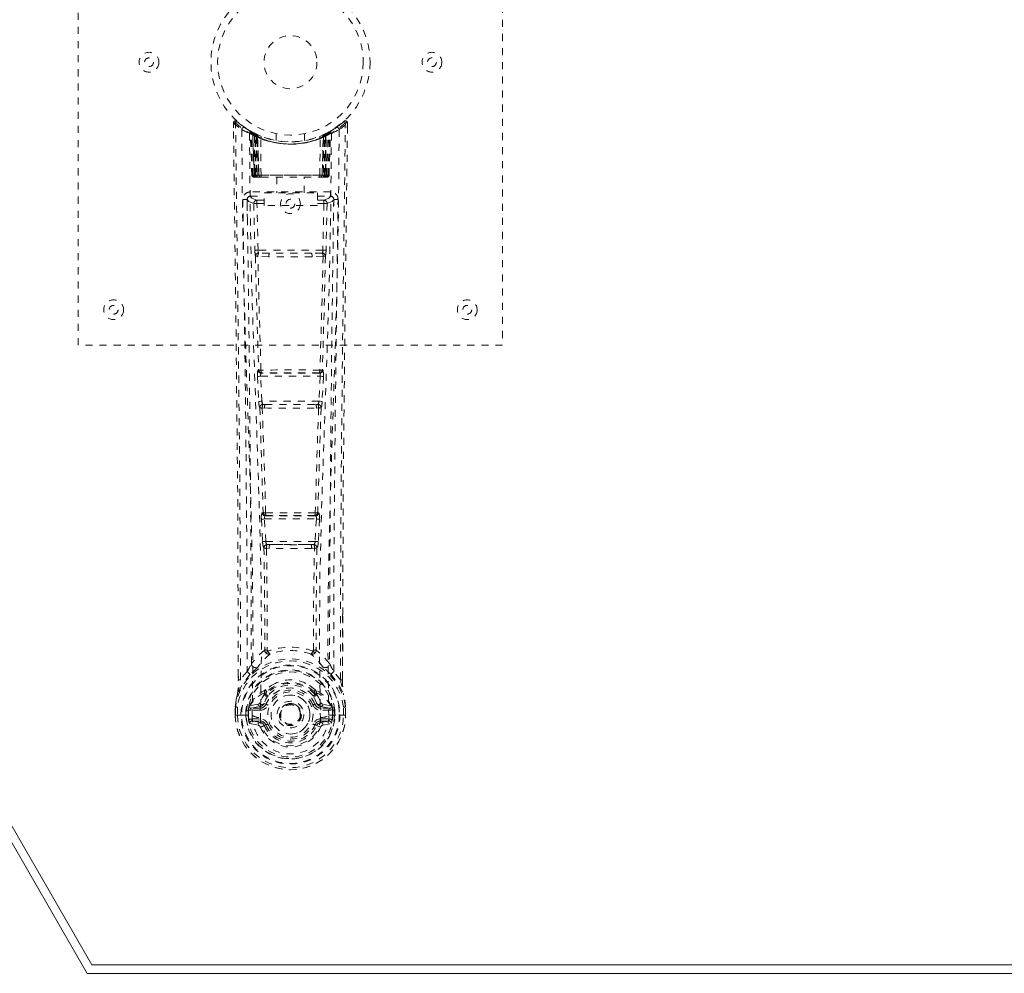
# Model space of a CAD drawing. Header units: inches. Extents: x 2.5 to 62, y 14.4 to 40.2.
# Tile 2 of 6: x 16.4 to 30.3, y 14.4 to 27.9. Entities that reach past the tile are written whole.
import ezdxf

# ---------------------------------------------------------------- set-up
doc = ezdxf.new("R2010")
doc.units = ezdxf.units.IN
doc.header["$MEASUREMENT"] = 0
doc.linetypes.add('SLD-Dashed', pattern=[0.075, 0.05, -0.025])
doc.linetypes.add('SLD-Solid', pattern=[0])

msp = doc.modelspace()

# ---------------------------------------------------------------- linework, layer by layer
at = {"color": 7, "linetype": 'SLD-Solid', "lineweight": 15}
for p, q in [((17.341, 14.416), (2.466, 40.181)), ((17.409, 14.535), (2.67, 40.063)), ((2.67, 40.063), (17.409, 14.535)), ((47.023, 14.535), (17.409, 14.535)), ((17.409, 14.535), (47.023, 14.535)), ((47.091, 14.416), (17.341, 14.416))]:
    msp.add_line(p, q, dxfattribs=at)
at = {"color": 7, "linetype": 'SLD-Dashed', "lineweight": 0}
for p, q in [((17.216, 23.299), (17.216, 31.299)), ((23.216, 31.299), (23.216, 23.299)), ((19.439, 26.44), (19.459, 26.462)), ((19.501, 26.427), (19.458, 26.461)), ((20.973, 26.461), (20.932, 26.427)), ((19.409, 26.44), (19.41, 26.373)), ((19.648, 26.325), (19.634, 26.333)), ((19.654, 26.32), (19.64, 26.328)), ((19.701, 26.296), (19.666, 26.314)), ((20.766, 26.314), (20.699, 26.28)), ((20.797, 26.333), (20.784, 26.325)), ((21.022, 26.44), (20.992, 26.44)), ((21.02, 26.376), (21.021, 26.44)), ((21.021, 26.373), (21.022, 26.44)), ((21.022, 26.373), (21.022, 26.44)), ((19.663, 26.3), (19.649, 26.308)), ((19.67, 25.702), (19.649, 26.308)), ((19.683, 25.702), (19.663, 26.3)), ((19.75, 26.254), (19.681, 26.289)), ((19.702, 25.702), (19.681, 26.289)), ((19.682, 26.293), (19.704, 25.699)), ((19.695, 26.299), (19.721, 26.285)), ((19.709, 26.259), (19.721, 26.285)), ((19.709, 26.259), (19.709, 25.702)), ((19.716, 26.256), (19.709, 26.259)), ((19.716, 26.256), (19.729, 26.282)), ((19.716, 25.702), (19.716, 26.256)), ((19.733, 26.28), (19.718, 26.287)), ((19.721, 26.285), (19.729, 26.282)), ((19.722, 26.253), (19.734, 26.279)), ((19.723, 25.702), (19.722, 26.253)), ((19.722, 26.253), (19.729, 26.25)), ((19.729, 26.25), (19.741, 26.276)), ((19.729, 26.25), (19.729, 25.702)), ((19.734, 26.279), (19.733, 26.28)), ((19.741, 26.244), (19.753, 26.271)), ((19.741, 26.244), (19.741, 25.702)), ((19.747, 26.241), (19.741, 26.244)), ((19.747, 26.241), (19.759, 26.268)), ((19.747, 25.702), (19.747, 26.241)), ((19.75, 26.254), (19.751, 26.253)), ((19.769, 25.702), (19.75, 26.254)), ((19.751, 26.253), (19.77, 25.702)), ((19.753, 26.271), (19.759, 26.268)), ((19.8, 25.702), (19.795, 26.224)), ((20.016, 26.288), (20.016, 26.191)), ((20.416, 26.191), (20.416, 26.288)), ((20.632, 25.702), (20.636, 26.224)), ((20.662, 25.702), (20.681, 26.253)), ((20.682, 26.254), (20.663, 25.702)), ((20.673, 26.268), (20.679, 26.271)), ((20.673, 26.268), (20.685, 26.241)), ((20.679, 26.271), (20.691, 26.244)), ((20.681, 26.253), (20.682, 26.254)), ((20.751, 26.289), (20.682, 26.254)), ((20.691, 26.244), (20.685, 26.241)), ((20.685, 26.241), (20.685, 25.702)), ((20.698, 26.279), (20.691, 26.276)), ((20.691, 26.276), (20.703, 26.25)), ((20.691, 25.702), (20.691, 26.244)), ((20.705, 26.283), (20.697, 26.279)), ((20.697, 26.279), (20.71, 26.253)), ((20.699, 26.28), (20.698, 26.279)), ((20.703, 26.282), (20.71, 26.285)), ((20.703, 26.282), (20.715, 26.256)), ((20.703, 26.25), (20.71, 26.253)), ((20.703, 25.702), (20.703, 26.25)), ((20.71, 26.253), (20.709, 25.702)), ((20.71, 26.285), (20.719, 26.29)), ((20.71, 26.285), (20.723, 26.259)), ((20.723, 26.259), (20.715, 26.256)), ((20.715, 26.256), (20.715, 25.702)), ((20.723, 25.702), (20.723, 26.259)), ((20.728, 25.699), (20.75, 26.293)), ((20.73, 25.702), (20.751, 26.289)), ((20.748, 25.702), (20.769, 26.3)), ((20.762, 25.702), (20.783, 26.308)), ((20.783, 26.308), (20.769, 26.3)), ((19.67, 25.702), (19.683, 25.702)), ((19.702, 25.702), (19.769, 25.702)), ((19.709, 25.702), (19.716, 25.702)), ((19.71, 25.674), (19.717, 25.674)), ((19.713, 25.674), (19.723, 25.674)), ((20.715, 25.702), (19.716, 25.702)), ((19.729, 25.702), (19.723, 25.702)), ((19.723, 25.674), (19.73, 25.674)), ((19.729, 25.702), (20.703, 25.702)), ((19.732, 25.674), (19.786, 25.674)), ((19.741, 25.702), (19.747, 25.702)), ((19.741, 25.674), (19.748, 25.674)), ((20.685, 25.702), (19.747, 25.702)), ((19.786, 25.674), (19.748, 25.674)), ((19.77, 25.702), (19.769, 25.702)), ((19.799, 25.674), (19.807, 25.674)), ((19.8, 25.702), (20.632, 25.702)), ((19.807, 25.674), (20.624, 25.674)), ((20.021, 25.674), (20.021, 25.451)), ((20.411, 25.451), (20.411, 25.674)), ((20.624, 25.674), (20.632, 25.674)), ((20.646, 25.674), (20.7, 25.674)), ((20.684, 25.674), (20.646, 25.674)), ((20.663, 25.702), (20.662, 25.702)), ((20.663, 25.702), (20.73, 25.702)), ((20.684, 25.674), (20.69, 25.674)), ((20.685, 25.702), (20.691, 25.702)), ((20.702, 25.674), (20.709, 25.674)), ((20.709, 25.702), (20.703, 25.702)), ((20.709, 25.674), (20.718, 25.674)), ((20.715, 25.702), (20.723, 25.702)), ((20.715, 25.674), (20.722, 25.674)), ((20.748, 25.702), (20.762, 25.702)), ((19.605, 25.367), (19.603, 25.358)), ((19.604, 25.356), (19.607, 25.069)), ((19.648, 25.465), (19.648, 25.404)), ((20.784, 25.465), (19.648, 25.465)), ((19.648, 25.404), (19.846, 25.404)), ((19.742, 25.347), (19.742, 25.302)), ((19.846, 25.347), (19.742, 25.347)), ((19.846, 25.271), (19.846, 25.451)), ((19.846, 25.451), (20.596, 25.451)), ((20.596, 25.451), (20.596, 25.271)), ((20.596, 25.404), (20.784, 25.404)), ((20.69, 25.347), (20.596, 25.347)), ((20.69, 25.347), (20.69, 25.302)), ((20.784, 25.404), (20.784, 25.465)), ((20.825, 25.069), (20.828, 25.356)), ((20.829, 25.358), (20.827, 25.367)), ((19.697, 25.301), (19.713, 24.64)), ((19.757, 24.641), (19.742, 25.302)), ((19.846, 25.302), (19.742, 25.302)), ((20.596, 25.271), (19.846, 25.271)), ((20.69, 25.302), (20.596, 25.302)), ((20.69, 25.302), (20.674, 24.641)), ((20.735, 25.301), (20.719, 24.64)), ((19.911, 24.549), (19.755, 24.556)), ((20.674, 24.641), (19.757, 24.641)), ((19.918, 24.598), (19.765, 24.6)), ((20.514, 24.598), (19.918, 24.598)), ((20.666, 24.6), (20.514, 24.598)), ((20.677, 24.556), (20.521, 24.549)), ((23.216, 23.299), (17.216, 23.299)), ((19.751, 22.856), (19.768, 22.504)), ((19.765, 22.949), (19.757, 22.946)), ((19.795, 22.858), (20.636, 22.858)), ((19.812, 22.506), (19.795, 22.858)), ((19.802, 22.903), (19.81, 22.907)), ((20.63, 22.903), (19.802, 22.903)), ((20.636, 22.858), (20.619, 22.506)), ((20.622, 22.907), (20.63, 22.903)), ((20.681, 22.856), (20.664, 22.504)), ((20.675, 22.946), (20.667, 22.949)), ((20.619, 22.506), (19.812, 22.506)), ((19.859, 22.461), (19.827, 22.461)), ((19.859, 22.461), (20.573, 22.461)), ((20.573, 22.461), (20.604, 22.461)), ((19.818, 22.41), (19.85, 22.409)), ((20.582, 22.409), (20.614, 22.41)), ((19.829, 20.933), (19.815, 20.928)), ((19.859, 20.886), (19.873, 20.89)), ((20.573, 20.886), (19.859, 20.886)), ((20.558, 20.89), (20.573, 20.886)), ((20.603, 20.933), (20.617, 20.928)), ((19.806, 20.838), (19.822, 20.521)), ((19.85, 20.841), (20.582, 20.841)), ((19.866, 20.523), (19.85, 20.841)), ((20.582, 20.841), (20.565, 20.523)), ((20.626, 20.838), (20.61, 20.521)), ((20.565, 20.523), (19.866, 20.523)), ((19.924, 20.478), (19.885, 20.479)), ((19.924, 20.478), (20.508, 20.478)), ((20.547, 20.479), (20.508, 20.478)), ((19.877, 20.426), (19.917, 20.425)), ((20.515, 20.425), (20.555, 20.426)), ((20.952, 19.491), (20.952, 18.567)), ((20.953, 18.566), (20.956, 19.49)), ((19.888, 18.985), (19.888, 18.985)), ((20.543, 18.985), (20.543, 18.985)), ((19.604, 18.683), (19.508, 18.568)), ((20.923, 18.568), (20.827, 18.683)), ((19.479, 18.566), (19.478, 18.619)), ((19.48, 18.62), (19.48, 18.567)), ((19.848, 18.381), (19.847, 18.362)), ((19.855, 18.41), (19.867, 18.427)), ((20.565, 18.427), (20.577, 18.41)), ((20.584, 18.381), (20.584, 18.362)), ((19.871, 18.375), (19.871, 18.357)), ((20.561, 18.357), (20.56, 18.375)), ((19.436, 18.185), (19.436, 18.181)), ((19.436, 18.065), (19.436, 18.181)), ((19.437, 18.181), (19.437, 18.064)), ((19.466, 18.181), (19.466, 18.067)), ((19.617, 18.137), (19.587, 18.139)), ((19.587, 18.139), (19.587, 18.139)), ((19.587, 18.067), (19.587, 18.139)), ((19.617, 18.138), (19.623, 18.157)), ((19.617, 18.137), (19.617, 18.068)), ((19.623, 18.157), (19.622, 18.146)), ((19.622, 18.146), (19.623, 18.068)), ((19.633, 18.188), (19.629, 18.183)), ((19.633, 18.188), (19.643, 18.199)), ((19.758, 18.22), (19.643, 18.199)), ((19.643, 18.199), (19.643, 18.199)), ((19.643, 18.199), (19.643, 18.199)), ((19.657, 18.166), (19.787, 18.19)), ((19.657, 18.166), (19.657, 18.136)), ((19.787, 18.166), (19.657, 18.166)), ((19.787, 18.136), (19.657, 18.136)), ((19.787, 18.19), (19.787, 18.166)), ((19.787, 18.136), (19.787, 18.166)), ((19.842, 18.231), (19.869, 18.22)), ((20.563, 18.22), (20.59, 18.231)), ((20.645, 18.19), (20.775, 18.166)), ((20.645, 18.19), (20.645, 18.166)), ((20.775, 18.166), (20.645, 18.166)), ((20.645, 18.136), (20.645, 18.166)), ((20.775, 18.136), (20.645, 18.136)), ((20.788, 18.199), (20.674, 18.22)), ((20.775, 18.136), (20.775, 18.166)), ((20.788, 18.199), (20.799, 18.188)), ((20.799, 18.188), (20.799, 18.188)), ((20.799, 18.188), (20.799, 18.188)), ((20.803, 18.183), (20.799, 18.188)), ((20.809, 18.157), (20.809, 18.146)), ((20.814, 18.138), (20.809, 18.157)), ((20.809, 18.146), (20.809, 18.068)), ((20.844, 18.139), (20.815, 18.137)), ((20.815, 18.068), (20.815, 18.137)), ((20.844, 18.139), (20.844, 18.068)), ((20.844, 18.139), (20.844, 18.139)), ((20.966, 18.067), (20.966, 18.181)), ((20.994, 18.064), (20.994, 18.181)), ((20.996, 18.181), (20.995, 18.185)), ((20.995, 18.065), (20.996, 18.181)), ((19.436, 18.065), (19.44, 18.065)), ((19.44, 18.065), (19.493, 18.065)), ((19.493, 18.065), (19.516, 18.066)), ((19.516, 18.066), (19.675, 18.066)), ((19.587, 18.067), (19.587, 18.067)), ((19.623, 18.068), (19.617, 18.068)), ((19.671, 18.014), (19.671, 17.984)), ((19.671, 18.014), (19.787, 18.014)), ((19.787, 17.963), (19.671, 17.984)), ((19.671, 17.984), (19.787, 17.984)), ((19.787, 18.014), (19.787, 17.984)), ((19.787, 17.963), (19.787, 17.984)), ((19.792, 18.028), (19.792, 18.03)), ((20.059, 18.075), (20.06, 18.09)), ((20.06, 18.066), (20.059, 18.075)), ((20.639, 18.03), (20.639, 18.028)), ((20.645, 18.014), (20.645, 17.984)), ((20.645, 18.014), (20.761, 18.014)), ((20.761, 17.984), (20.645, 17.963)), ((20.645, 17.963), (20.645, 17.984)), ((20.645, 17.984), (20.761, 17.984)), ((20.757, 18.066), (20.915, 18.066)), ((20.761, 17.984), (20.761, 18.014)), ((20.809, 18.068), (20.815, 18.068)), ((20.915, 18.066), (20.938, 18.065)), ((20.938, 18.065), (20.991, 18.065)), ((20.991, 18.065), (20.995, 18.065)), ((19.64, 17.947), (19.759, 17.924)), ((19.847, 17.92), (19.843, 17.927)), ((19.869, 17.929), (19.847, 17.92)), ((20.585, 17.92), (20.563, 17.929)), ((20.585, 17.92), (20.639, 17.897)), ((20.673, 17.924), (20.791, 17.947))]:
    msp.add_line(p, q, dxfattribs=at)
at = {"color": 7, "linetype": 'SLD-Dashed', "lineweight": 0, "flags": 128}
for points in [[(19.458, 26.46), (19.451, 26.464), (19.443, 26.466), (19.434, 26.467), (19.426, 26.465), (19.42, 26.462), (19.414, 26.457), (19.411, 26.45), (19.41, 26.442)], [(20.972, 26.462), (20.94, 26.434), (20.932, 26.428)], [(21.019, 26.44), (21.018, 26.447), (21.014, 26.455), (21.009, 26.462), (21.003, 26.466), (20.996, 26.469), (20.988, 26.47), (20.981, 26.468), (20.974, 26.464)], [(19.478, 18.619), (19.47, 21.189), (19.443, 23.814), (19.409, 26.44)], [(19.409, 26.44), (19.41, 26.439), (19.412, 26.44), (19.418, 26.44), (19.428, 26.44), (19.434, 26.44), (19.439, 26.44)], [(19.508, 18.568), (19.507, 20.031), (19.498, 21.505), (19.483, 22.952), (19.48, 23.2), (19.477, 23.458), (19.475, 23.673), (19.472, 23.902), (19.469, 24.152), (19.465, 24.423), (19.462, 24.641), (19.459, 24.904), (19.455, 25.228), (19.452, 25.438), (19.449, 25.696), (19.445, 25.959), (19.442, 26.207), (19.439, 26.44)], [(19.528, 26.346), (19.536, 25.299), (19.555, 24.254), (19.584, 23.212), (19.619, 22.174), (19.654, 21.14), (19.679, 20.111), (19.687, 19.086), (19.675, 18.066)], [(19.643, 26.325), (19.649, 26.314), (19.654, 26.3)], [(20.904, 26.346), (20.896, 25.299), (20.877, 24.254), (20.847, 23.212), (20.812, 22.174), (20.778, 21.14), (20.753, 20.111), (20.744, 19.086), (20.757, 18.066)], [(20.923, 18.568), (20.925, 20.033), (20.934, 21.505), (20.949, 22.952), (20.951, 23.173), (20.954, 23.403), (20.956, 23.606), (20.959, 23.805), (20.961, 24.021), (20.963, 24.171), (20.965, 24.328), (20.967, 24.484), (20.969, 24.601), (20.971, 24.741), (20.973, 24.904), (20.977, 25.236), (20.98, 25.44), (20.983, 25.695), (20.986, 25.956), (20.989, 26.205), (20.992, 26.44)], [(20.956, 19.49), (20.961, 21.189), (20.989, 23.814), (21.022, 26.373)], [(19.637, 26.291), (19.646, 25.246), (19.667, 24.203), (19.699, 23.163), (19.737, 22.127), (19.773, 21.096), (19.799, 20.07), (19.807, 19.048), (19.792, 18.031)], [(19.68, 26.297), (19.681, 26.291), (19.681, 26.289)], [(20.795, 26.291), (20.786, 25.246), (20.765, 24.203), (20.733, 23.164), (20.695, 22.128), (20.659, 21.097), (20.633, 20.07), (20.625, 19.048), (20.639, 18.031)], [(19.709, 25.702), (19.694, 25.702), (19.681, 25.702), (19.673, 25.702), (19.67, 25.702)], [(19.683, 25.702), (19.687, 25.702), (19.695, 25.702), (19.708, 25.702), (19.723, 25.702)], [(19.702, 25.703), (19.703, 25.696), (19.703, 25.694)], [(19.741, 25.702), (19.733, 25.702), (19.725, 25.702), (19.718, 25.702), (19.712, 25.702), (19.707, 25.702), (19.704, 25.702), (19.702, 25.702), (19.702, 25.702)], [(19.731, 25.674), (19.731, 25.674), (19.733, 25.674)], [(19.77, 25.702), (19.773, 25.702), (19.779, 25.702), (19.789, 25.702), (19.8, 25.702)], [(20.632, 25.702), (20.643, 25.702), (20.652, 25.702), (20.659, 25.702), (20.662, 25.702)], [(20.73, 25.702), (20.73, 25.702), (20.728, 25.702), (20.725, 25.702), (20.72, 25.702), (20.714, 25.702), (20.707, 25.702), (20.699, 25.702), (20.691, 25.702)], [(20.709, 25.702), (20.724, 25.702), (20.736, 25.702), (20.745, 25.702), (20.748, 25.702)], [(20.762, 25.702), (20.759, 25.702), (20.751, 25.702), (20.738, 25.702), (20.723, 25.702)], [(19.543, 25.358), (19.545, 25.222), (19.547, 25.05), (19.55, 24.841), (19.553, 24.596), (19.557, 24.347), (19.559, 24.128), (19.561, 23.974), (19.563, 23.836), (19.565, 23.715), (19.567, 23.56), (19.569, 23.397), (19.571, 23.24), (19.581, 22.427), (19.589, 21.609), (19.597, 20.636), (19.603, 19.647), (19.604, 18.683)], [(19.603, 25.358), (19.628, 25.33), (19.697, 25.301)], [(19.742, 25.347), (19.672, 25.376), (19.648, 25.404)], [(20.784, 25.404), (20.759, 25.376), (20.69, 25.347)], [(20.735, 25.301), (20.804, 25.33), (20.829, 25.358)], [(20.827, 18.683), (20.828, 19.203), (20.829, 19.736), (20.832, 20.282), (20.835, 20.796), (20.84, 21.326), (20.845, 21.878), (20.85, 22.367), (20.853, 22.625), (20.857, 22.897), (20.86, 23.186), (20.864, 23.49), (20.868, 23.765), (20.871, 24.006), (20.873, 24.197), (20.876, 24.412), (20.879, 24.653), (20.882, 24.879), (20.885, 25.071), (20.887, 25.231), (20.889, 25.358)], [(19.742, 25.302), (19.726, 25.302), (19.712, 25.302), (19.702, 25.301), (19.697, 25.301)], [(20.735, 25.301), (20.73, 25.301), (20.72, 25.302), (20.706, 25.302), (20.69, 25.302)], [(19.757, 24.641), (19.742, 24.641), (19.728, 24.64), (19.717, 24.64), (19.713, 24.64)], [(19.721, 24.558), (19.741, 23.753), (19.765, 22.949)], [(19.799, 22.946), (19.775, 23.75), (19.755, 24.556)], [(20.521, 24.549), (20.216, 24.549), (19.911, 24.549)], [(20.514, 24.598), (20.216, 24.598), (19.918, 24.598)], [(20.677, 24.556), (20.657, 23.75), (20.632, 22.946)], [(20.711, 24.558), (20.691, 23.753), (20.667, 22.949)], [(20.719, 24.64), (20.714, 24.64), (20.704, 24.64), (20.69, 24.641), (20.674, 24.641)], [(19.795, 22.858), (19.78, 22.858), (19.766, 22.857), (19.755, 22.857), (19.751, 22.856)], [(20.681, 22.856), (20.676, 22.857), (20.666, 22.857), (20.652, 22.858), (20.636, 22.858)], [(19.812, 22.506), (19.797, 22.505), (19.783, 22.504), (19.772, 22.504), (19.768, 22.504)], [(19.768, 22.504), (19.77, 22.472), (19.77, 22.469)], [(19.783, 22.414), (19.807, 21.672), (19.829, 20.933)], [(20.649, 22.414), (20.624, 21.672), (20.603, 20.933)], [(20.664, 22.504), (20.659, 22.504), (20.649, 22.504), (20.635, 22.505), (20.619, 22.506)], [(20.664, 22.504), (20.662, 22.472), (20.661, 22.469)], [(19.865, 20.927), (19.843, 21.667), (19.818, 22.41)], [(20.614, 22.41), (20.589, 21.667), (20.567, 20.927)], [(19.85, 20.841), (19.849, 20.849), (19.849, 20.858), (19.85, 20.865), (19.851, 20.872), (19.854, 20.882), (19.859, 20.886)], [(20.573, 20.886), (20.577, 20.882), (20.581, 20.872), (20.582, 20.865), (20.582, 20.858), (20.582, 20.849), (20.582, 20.841)], [(19.85, 20.841), (19.835, 20.84), (19.821, 20.839), (19.811, 20.839), (19.806, 20.838)], [(20.626, 20.838), (20.621, 20.839), (20.611, 20.839), (20.597, 20.84), (20.582, 20.841)], [(19.866, 20.523), (19.851, 20.523), (19.837, 20.522), (19.827, 20.521), (19.822, 20.521)], [(20.508, 20.478), (20.216, 20.477), (19.924, 20.478)], [(20.547, 20.479), (20.548, 20.479), (20.55, 20.48), (20.553, 20.484), (20.558, 20.493), (20.563, 20.507), (20.565, 20.523)], [(20.61, 20.521), (20.605, 20.521), (20.594, 20.522), (20.58, 20.523), (20.565, 20.523)], [(19.841, 20.432), (19.851, 19.711), (19.853, 18.993)], [(19.877, 20.426), (19.887, 19.704), (19.888, 18.985)], [(20.515, 20.425), (20.216, 20.423), (19.917, 20.425)], [(20.543, 18.985), (20.544, 19.704), (20.555, 20.426)], [(20.591, 20.432), (20.58, 19.711), (20.579, 18.993)], [(19.85, 18.985), (19.75, 18.897), (19.664, 18.796)], [(19.85, 18.985), (19.852, 18.974), (19.857, 18.966), (19.863, 18.959), (19.87, 18.956), (19.879, 18.956), (19.886, 18.959), (19.893, 18.965), (19.898, 18.974)], [(20.533, 18.974), (20.538, 18.965), (20.545, 18.959), (20.553, 18.956), (20.561, 18.956), (20.569, 18.959), (20.575, 18.966), (20.579, 18.974), (20.581, 18.985)], [(20.768, 18.796), (20.682, 18.897), (20.581, 18.985)], [(19.757, 18.747), (19.751, 18.741), (19.742, 18.732)], [(20.69, 18.732), (20.681, 18.741), (20.675, 18.747)], [(19.647, 18.644), (19.546, 18.52), (19.467, 18.366)], [(19.508, 18.568), (19.502, 18.568), (19.496, 18.567), (19.49, 18.567), (19.485, 18.567), (19.482, 18.567), (19.479, 18.566), (19.478, 18.566), (19.479, 18.566)], [(20.785, 18.644), (20.886, 18.52), (20.965, 18.366)], [(20.953, 18.566), (20.953, 18.566), (20.953, 18.566), (20.95, 18.567), (20.946, 18.567), (20.941, 18.567), (20.935, 18.567), (20.929, 18.568), (20.923, 18.568)], [(19.998, 18.514), (19.941, 18.485), (19.867, 18.427)], [(20.565, 18.427), (20.491, 18.485), (20.433, 18.514)], [(19.467, 18.366), (19.45, 18.286), (19.436, 18.185)], [(19.436, 18.181), (19.449, 18.278), (19.465, 18.355)], [(19.467, 18.366), (19.465, 18.36), (19.465, 18.355)], [(19.785, 18.242), (19.772, 18.225), (19.758, 18.22)], [(19.847, 18.362), (19.815, 18.31), (19.785, 18.242)], [(19.899, 18.344), (19.87, 18.295), (19.842, 18.231)], [(20.59, 18.231), (20.562, 18.295), (20.532, 18.344)], [(20.584, 18.362), (20.617, 18.31), (20.647, 18.242)], [(20.647, 18.242), (20.66, 18.225), (20.674, 18.22)], [(20.967, 18.355), (20.967, 18.36), (20.965, 18.366)], [(20.995, 18.185), (20.984, 18.275), (20.965, 18.366)], [(20.996, 18.181), (20.983, 18.278), (20.967, 18.355)], [(19.436, 18.185), (19.437, 18.185), (19.439, 18.185), (19.442, 18.185), (19.446, 18.184), (19.45, 18.183), (19.455, 18.183), (19.46, 18.182), (19.466, 18.181)], [(19.436, 18.181), (19.436, 18.181), (19.437, 18.181), (19.439, 18.181), (19.443, 18.181), (19.448, 18.181), (19.453, 18.181), (19.46, 18.181), (19.466, 18.181)], [(19.617, 18.137), (19.617, 18.137), (19.617, 18.138)], [(19.657, 18.136), (19.639, 18.138), (19.622, 18.146)], [(19.897, 18.208), (19.892, 18.211), (19.886, 18.213), (19.882, 18.215), (19.878, 18.217), (19.874, 18.218), (19.872, 18.219), (19.87, 18.22), (19.869, 18.22)], [(20.535, 18.208), (20.54, 18.211), (20.545, 18.213), (20.55, 18.215), (20.554, 18.217), (20.558, 18.218), (20.56, 18.219), (20.562, 18.22), (20.563, 18.22)], [(20.809, 18.146), (20.793, 18.138), (20.775, 18.136)], [(20.814, 18.138), (20.815, 18.137), (20.815, 18.137)], [(20.995, 18.185), (20.994, 18.185), (20.992, 18.185), (20.99, 18.185), (20.986, 18.184), (20.982, 18.183), (20.977, 18.183), (20.971, 18.182), (20.966, 18.181)], [(20.966, 18.181), (20.972, 18.181), (20.978, 18.181), (20.984, 18.181), (20.989, 18.181), (20.992, 18.181), (20.995, 18.181), (20.996, 18.181), (20.996, 18.181)], [(19.466, 18.067), (19.46, 18.067), (19.453, 18.067), (19.448, 18.066), (19.443, 18.066), (19.439, 18.066), (19.437, 18.065), (19.436, 18.065), (19.436, 18.065)], [(19.617, 18.068), (19.614, 18.068), (19.607, 18.068), (19.598, 18.068), (19.587, 18.067)], [(19.628, 17.996), (19.647, 18.009), (19.671, 18.014)], [(20.639, 18.028), (20.633, 17.951), (20.61, 17.877), (20.571, 17.808), (20.518, 17.748), (20.452, 17.699), (20.379, 17.664), (20.299, 17.642), (20.216, 17.634), (20.133, 17.642), (20.053, 17.664), (19.979, 17.699), (19.914, 17.748), (19.861, 17.808), (19.821, 17.877), (19.798, 17.951), (19.792, 18.028)], [(20.645, 17.963), (20.608, 17.949), (20.594, 17.936)], [(20.761, 18.014), (20.784, 18.009), (20.804, 17.996)], [(20.995, 18.065), (20.996, 18.065), (20.995, 18.065), (20.992, 18.066), (20.989, 18.066), (20.984, 18.066), (20.978, 18.066), (20.972, 18.067), (20.966, 18.067)], [(19.897, 17.941), (19.892, 17.938), (19.886, 17.936), (19.882, 17.934), (19.878, 17.933), (19.874, 17.931), (19.872, 17.93), (19.87, 17.929), (19.869, 17.929)], [(20.535, 17.941), (20.54, 17.938), (20.545, 17.936), (20.55, 17.934), (20.554, 17.933), (20.558, 17.931), (20.56, 17.93), (20.562, 17.929), (20.563, 17.929)], [(20.594, 17.936), (20.589, 17.928), (20.585, 17.92)]]:
    msp.add_lwpolyline(points, dxfattribs=at)
at = {"color": 7, "linetype": 'SLD-Dashed', "lineweight": 0}
for centre, radius in [((20.216, 27.299), 1.125), ((20.216, 27.299), 1.03), ((20.216, 27.299), 0.375), ((18.216, 27.299), 0.14), ((22.216, 27.299), 0.14), ((18.216, 27.299), 0.0625), ((22.216, 27.299), 0.0625), ((20.216, 25.299), 0.14), ((20.216, 25.299), 0.0625), ((17.716, 23.799), 0.14), ((17.716, 23.799), 0.0625), ((22.716, 23.799), 0.14), ((22.716, 23.799), 0.0625), ((20.216, 18.075), 0.7), ((20.216, 18.075), 0.69), ((20.216, 18.075), 0.623), ((20.216, 18.075), 0.32), ((20.216, 18.075), 0.275), ((20.216, 18.075), 0.188), ((20.216, 18.075), 0.156), ((20.216, 18.075), 0.142), ((20.216, 18.075), 0.14), ((20.216, 18.075), 0.138)]:
    msp.add_circle(centre, radius, dxfattribs=at)
for centre, radius, start, end in [((19.439, 26.44), 0.03, 47.8635, 180.7199), ((20.213, 27.295), 1.124, 227.9077, 235.3628), ((20.22, 27.293), 1.12, 304.6286, 312.0869), ((20.992, 26.44), 0.03, 359.2799, 132.1367), ((20.922, 26.397), 0.0827, 31.7926, 52.6616), ((20.218, 27.344), 1.213, 228.1744, 235.3215), ((20.216, 27.299), 1.158, 227.8705, 312.1289), ((19.558, 26.346), 0.03, 55.9352, 179.828), ((20.204, 27.538), 1.37, 240.4509, 245.5689), ((20.216, 27.298), 1.127, 235.3512, 240.4892), ((19.619, 26.307), 0.03, 1.9822, 58.956), ((20.217, 27.3), 1.13, 238.9599, 239.8406), ((19.599, 26.27), 0.0714, 31.6399, 58.9255), ((19.678, 26.278), 0.0429, 114.1676, 163.0246), ((19.633, 26.299), 0.0299, 1.9051, 59.7263), ((20.216, 27.299), 1.128, 239.7411, 244.7242), ((20.226, 27.32), 1.153, 239.961, 244.0333), ((20.216, 27.299), 1.128, 240.489, 299.511), ((19.651, 26.288), 0.03, 16.8935, 61.2686), ((19.651, 26.288), 0.0299, 1.803, 60.7741), ((20.217, 27.3), 1.13, 240.8091, 245.7312), ((20.215, 27.3), 1.129, 294.2671, 299.1926), ((20.78, 26.288), 0.0299, 119.2259, 178.197), ((20.779, 26.29), 0.0273, 117.6537, 182.2991), ((20.23, 27.274), 1.1, 298.6339, 300.2643), ((20.799, 26.299), 0.0299, 120.2737, 178.0949), ((20.216, 27.298), 1.127, 299.5109, 304.6488), ((20.754, 26.278), 0.0429, 16.9741, 65.8334), ((20.813, 26.307), 0.03, 121.044, 178.0178), ((20.228, 27.538), 1.369, 294.4307, 299.5496), ((20.874, 26.346), 0.03, 0.1674, 124.0695), ((20.216, 27.34), 1.209, 304.6689, 311.8402), ((20.216, 27.33), 1.19, 240.8884, 299.1116), ((20.197, 26.922), 0.824, 228.2681, 233.6289), ((20.194, 26.915), 0.813, 229.145, 234.4961), ((20.197, 26.912), 0.809, 230.3941, 235.6734), ((20.216, 27.297), 1.155, 244.3786, 295.6214), ((20.216, 27.297), 1.155, 245.0796, 294.9204), ((19.72, 26.253), 0.0297, 1.4797, 64.5211), ((19.721, 26.253), 0.0297, 1.4797, 64.567), ((20.216, 27.297), 1.155, 246.0603, 293.9397), ((20.172, 26.85), 0.73, 234.7859, 238.9966), ((19.766, 26.242), 0.0345, 328.9804, 15.148), ((20.216, 27.262), 1.12, 247.9468, 292.0532), ((20.666, 26.242), 0.0345, 164.8522, 211.0193), ((20.261, 26.849), 0.73, 301.002, 305.2153), ((20.711, 26.253), 0.0297, 115.4305, 178.5209), ((20.712, 26.253), 0.0297, 115.479, 178.5201), ((20.235, 26.912), 0.808, 304.3257, 309.6068), ((20.24, 26.911), 0.809, 305.4896, 310.8693), ((20.766, 26.157), 0.138, 89.4169, 113.4592), ((20.234, 26.923), 0.824, 306.372, 311.731), ((19.7, 25.704), 0.03, 181.9949, 269.9953), ((19.731, 25.746), 0.0742, 215.9468, 253.2621), ((19.713, 25.704), 0.03, 181.9672, 269.9715), ((19.728, 25.841), 0.166, 259.5992, 268.3404), ((19.732, 25.704), 0.03, 181.9321, 269.938), ((20.13, 25.695), 0.414, 179.0179, 183.0298), ((20.308, 25.696), 0.586, 179.3934, 182.0355), ((20.155, 25.695), 0.426, 179.0451, 182.9376), ((20.186, 25.695), 0.445, 179.0878, 182.8206), ((20.194, 25.695), 0.447, 179.0901, 182.8044), ((19.799, 25.703), 0.0299, 181.7959, 269.8131), ((19.8, 25.703), 0.0299, 181.7963, 269.8138), ((19.835, 25.696), 0.0354, 169.2782, 219.1979), ((20.595, 25.696), 0.0369, 321.8591, 9.6626), ((20.632, 25.703), 0.0299, 270.1858, 358.2041), ((20.633, 25.703), 0.0299, 270.1862, 358.2037), ((20.24, 25.695), 0.445, 357.1794, 0.9099), ((20.695, 25.709), 0.0356, 262.0669, 350.2941), ((20.246, 25.695), 0.445, 357.1794, 0.9122), ((20.7, 25.704), 0.03, 270.0608, 358.0701), ((20.276, 25.695), 0.426, 357.0624, 0.9549), ((20.124, 25.696), 0.586, 357.9645, 0.6066), ((20.704, 25.839), 0.164, 271.7055, 280.6251), ((20.302, 25.695), 0.414, 356.9702, 0.9821), ((20.718, 25.704), 0.03, 270.0285, 358.0328), ((20.701, 25.746), 0.0742, 286.7379, 324.0532), ((20.732, 25.704), 0.03, 270.0047, 358.0051), ((19.648, 25.36), 0.105, 90.0051, 180.7372), ((19.579, 23.761), 1.598, 89.1327, 91.2846), ((-479.88, 17.478), 499.545, 0.1512, 0.90393), ((19.647, 25.362), 0.0423, 88.0378, 173.4312), ((19.742, 25.302), 0.0451, 90.4307, 180.9006), ((20.69, 25.302), 0.0451, 359.0361, 89.5694), ((520.297, 17.478), 499.531, 179.09606, 179.84881), ((20.784, 25.36), 0.105, 359.2628, 89.9949), ((20.785, 25.362), 0.0423, 6.5688, 91.9622), ((20.853, 23.761), 1.597, 88.7155, 90.8678), ((20.114, 24.64), 0.401, 180.0771, 191.8376), ((19.767, 24.555), 0.0456, 91.7543, 175.8255), ((19.747, 24.696), 0.141, 259.4665, 273.0573), ((19.864, 24.553), 0.109, 154.2109, 178.3446), ((19.863, 24.64), 0.105, 179.6328, 202.4724), ((19.999, 24.561), 0.0889, 155.6053, 187.6368), ((20.433, 24.561), 0.0889, 352.3663, 24.3931), ((20.569, 24.64), 0.105, 337.5266, 0.3699), ((20.567, 24.552), 0.111, 1.7822, 25.6625), ((20.665, 24.555), 0.0456, 4.1746, 88.2458), ((20.685, 24.695), 0.139, 266.8582, 280.6179), ((20.318, 24.64), 0.401, 348.1485, 359.9213), ((19.957, 22.887), 0.209, 163.5084, 188.4118), ((19.802, 22.948), 0.0451, 182.9198, 269.4057), ((19.81, 22.952), 0.0451, 182.9877, 269.3795), ((19.792, 23.036), 0.091, 253.0011, 274.8395), ((19.85, 22.874), 0.0563, 148.2413, 195.7344), ((20.216, -13.701), 36.649, 89.3489, 90.651), ((19.854, 22.939), 0.055, 173.1608, 216.3315), ((20.216, -9.908), 32.817, 89.2909, 90.7091), ((20.622, 22.952), 0.0451, 270.6207, 357.0121), ((20.578, 22.939), 0.0546, 323.5197, 6.988), ((20.63, 22.948), 0.0451, 270.5943, 357.0802), ((20.582, 22.874), 0.0563, 344.2656, 31.7587), ((20.64, 23.036), 0.0908, 265.1453, 287.0278), ((20.475, 22.887), 0.209, 351.5848, 16.4936), ((19.906, 22.471), 0.136, 180.7168, 204.7109), ((19.828, 22.416), 0.0456, 91.2541, 181.8238), ((19.81, 22.493), 0.0837, 251.1209, 275.2101), ((19.88, 22.504), 0.068, 178.3627, 218.905), ((19.904, 22.42), 0.0867, 151.6245, 186.5729), ((19.93, 22.422), 0.0814, 151.3086, 188.7539), ((20.216, 55.817), 33.358, 269.3871, 270.6129), ((20.501, 22.422), 0.0814, 351.2447, 28.6904), ((20.551, 22.504), 0.068, 321.1054, 1.6326), ((20.605, 22.419), 0.0424, 40.4447, 90.4183), ((20.528, 22.42), 0.0869, 353.4626, 28.3383), ((20.622, 22.494), 0.0843, 264.8708, 288.798), ((20.604, 22.416), 0.0448, 357.9366, 42.905), ((20.525, 22.471), 0.136, 335.3348, 359.2486), ((20.216, 55.198), 32.79, 269.3606, 270.6393), ((19.966, 20.867), 0.163, 158.1261, 190.2206), ((19.86, 20.931), 0.0451, 183.2285, 269.1382), ((19.874, 20.935), 0.0451, 183.3926, 269.1037), ((19.858, 21.002), 0.075, 247.0746, 274.8901), ((19.922, 20.921), 0.0578, 174.2233, 212.3467), ((20.216, -16.434), 37.363, 89.4615, 90.5383), ((20.216, -11.699), 32.591, 89.398, 90.602), ((20.558, 20.935), 0.0451, 270.896, 356.6077), ((20.51, 20.921), 0.0574, 327.5015, 5.9285), ((20.573, 21.002), 0.0749, 265.0963, 292.9465), ((20.572, 20.931), 0.0451, 270.8618, 356.7715), ((20.466, 20.867), 0.163, 349.7782, 21.8737), ((20.003, 20.512), 0.181, 177.2181, 206.4667), ((19.887, 20.433), 0.0457, 91.8528, 181.7296), ((19.924, 20.521), 0.0575, 177.825, 227.5859), ((19.98, 20.437), 0.104, 155.9672, 186.1401), ((20.016, 20.438), 0.101, 156.5272, 187.7643), ((20.415, 20.438), 0.101, 352.2358, 23.4727), ((20.545, 20.433), 0.0457, 358.2702, 88.1466), ((20.452, 20.437), 0.104, 353.861, 24.0305), ((20.429, 20.512), 0.181, 333.5373, 2.7739), ((19.871, 20.498), 0.073, 245.7471, 274.5966), ((20.561, 20.499), 0.0735, 265.512, 294.1486), ((19.839, 18.992), 0.0133, 326.0899, 3.2904), ((19.911, 18.989), 0.0608, 184.046, 286.2237), ((19.885, 19.056), 0.0708, 242.7143, 272.7161), ((19.901, 18.987), 0.0128, 186.641, 257.6639), ((20.216, 18.062), 0.966, 70.8187, 109.182), ((19.97, 18.991), 0.0738, 193.2403, 235.0214), ((20.216, 18.137), 0.844, 70.0604, 109.9395), ((20.521, 18.989), 0.0608, 253.7763, 355.9544), ((20.462, 18.991), 0.0738, 304.9811, 346.7571), ((20.531, 18.987), 0.0128, 282.3353, 353.3701), ((20.547, 19.056), 0.0709, 267.2862, 297.2773), ((20.592, 18.992), 0.0133, 176.7863, 213.9519), ((20.216, 18.075), 0.787, 8.0937, 171.9063), ((20.216, 18.075), 0.758, 8.0937, 171.9063), ((14.876, 21.232), 5.372, 331.6687, 333.0301), ((19.724, 18.799), 0.0608, 182.5705, 302.003), ((20.488, 18.235), 0.893, 128.8528, 145.0105), ((19.944, 18.235), 0.893, 34.9887, 51.1478), ((20.707, 18.799), 0.0608, 238.0021, 357.4267), ((25.547, 21.228), 5.362, 206.9684, 208.3323), ((20.216, 18.075), 0.632, 5.8273, 174.1727), ((19.938, 19.001), 0.461, 223.6632, 230.8254), ((20.216, 18.075), 0.602, 6.0327, 173.9673), ((21.197, 17.066), 2.212, 131.1322, 134.4925), ((19.235, 17.066), 2.213, 45.508, 48.8676), ((20.494, 19.001), 0.461, 309.1736, 316.3351), ((18.292, 18.536), 1.187, 351.2121, 1.4271), ((15.994, 19.184), 3.568, 346.7475, 350.0567), ((20.216, 18.063), 0.453, 40.4509, 139.5491), ((20.216, 18.035), 0.494, 47.4886, 132.5115), ((20.216, 18.094), 0.473, 62.6137, 117.3864), ((24.438, 19.184), 3.568, 189.9433, 193.2524), ((22.14, 18.536), 1.187, 178.5722, 188.7896), ((20.08, 17.984), 0.492, 115.7074, 155.4806), ((20.024, 17.977), 0.441, 113.5935, 149.7438), ((19.892, 18.385), 0.0448, 146.2216, 184.9346), ((19.87, 18.421), 0.046, 241.1938, 271.705), ((19.906, 18.43), 0.0396, 185.1743, 232.8776), ((20.216, 18.075), 0.376, 22.774, 157.226), ((19.904, 18.374), 0.033, 131.6218, 178.1141), ((20.216, 18.075), 0.346, 22.774, 157.226), ((20.216, 18.081), 0.411, 39.7064, 140.2936), ((20.526, 18.43), 0.0396, 307.1202, 354.8268), ((20.528, 18.374), 0.033, 1.8793, 48.3838), ((20.562, 18.421), 0.046, 268.2969, 298.8043), ((20.346, 17.978), 0.499, 24.8892, 63.9928), ((20.539, 18.385), 0.0448, 355.085, 33.9443), ((20.408, 17.977), 0.441, 30.2264, 66.4274), ((19.816, 18.248), 0.031, 190.1791, 328.3484), ((19.878, 18.366), 0.0305, 185.72, 315.4474), ((19.87, 18.403), 0.0459, 241.138, 271.6908), ((19.898, 18.379), 0.0347, 219.3967, 272.7341), ((20.216, 18.075), 0.275, 90, 270), ((20.216, 18.075), 0.275, 270, 90), ((20.554, 18.366), 0.0305, 224.5488, 354.2838), ((20.534, 18.379), 0.0347, 267.2659, 320.6033), ((20.562, 18.403), 0.0459, 268.3092, 298.862), ((20.616, 18.248), 0.031, 211.5711, 349.9022), ((19.738, 18.143), 0.116, 159.6311, 173.1098), ((19.657, 18.196), 0.0306, 205.4279, 270.9271), ((19.788, 18.22), 0.0299, 181.1716, 268.9522), ((19.782, 18.255), 0.0649, 274.9215, 338.6821), ((19.787, 18.255), 0.089, 270, 337.226), ((19.787, 18.255), 0.119, 269.9993, 337.2265), ((20.216, 18.075), 0.156, 65.2931, 110.0155), ((20.645, 18.255), 0.119, 202.7735, 270.0007), ((20.645, 18.255), 0.089, 202.774, 270), ((20.65, 18.255), 0.0649, 201.3177, 265.0787), ((20.644, 18.22), 0.0299, 271.0977, 358.7786), ((20.775, 18.196), 0.0306, 269.0729, 334.5721), ((20.723, 18.15), 0.0864, 4.575, 22.6841), ((20.966, 18.181), 0.03, 0.0028, 5.051), ((20.216, 18.075), 0.78, 180, 359.3038), ((20.216, 18.075), 0.78, 180.7166, 359.2834), ((20.216, 18.075), 0.75, 180.5685, 359.4315), ((20.216, 18.075), 0.629, 180.6527, 359.3473), ((20.216, 18.075), 0.599, 180.6527, 359.3473), ((20.216, 18.075), 0.593, 180.6711, 187.6091), ((19.832, 18.023), 0.206, 187.661, 201.6567), ((19.67, 17.954), 0.0299, 88.0474, 192.1085), ((20.216, 18.059), 0.541, 179.3501, 0.6499), ((19.798, 18.263), 0.233, 238.0385, 268.5927), ((19.788, 17.933), 0.0301, 91.4247, 197.6499), ((19.787, 17.895), 0.119, 22.7738, 89.9999), ((19.787, 17.895), 0.089, 22.774, 90), ((19.781, 17.892), 0.0715, 29.6344, 85.2039), ((20.645, 17.895), 0.119, 90.0001, 157.2262), ((20.645, 17.895), 0.089, 90, 157.226), ((20.638, 18.252), 0.221, 270.3094, 302.5193), ((20.644, 17.933), 0.0301, 342.3499, 88.5755), ((20.762, 17.954), 0.0299, 347.8925, 91.9516), ((20.6, 18.023), 0.206, 338.3445, 352.3378), ((20.216, 18.075), 0.593, 352.3909, 359.3289), ((20.818, 17.019), 1.049, 88.5385, 90.1571), ((19.75, 17.879), 0.0454, 22.4853, 78.6907), ((19.247, 19.272), 1.479, 291.6247, 293.9233), ((20.216, 18.075), 0.459, 202.774, 337.226), ((20.216, 18.075), 0.4, 202.774, 337.226), ((20.216, 18.075), 0.376, 202.774, 337.226), ((20.216, 18.075), 0.346, 202.774, 337.226), ((20.681, 17.879), 0.0453, 101.2456, 157.5784)]:
    msp.add_arc(centre, radius, start, end, dxfattribs=at)

doc.saveas('drawing.dxf')
